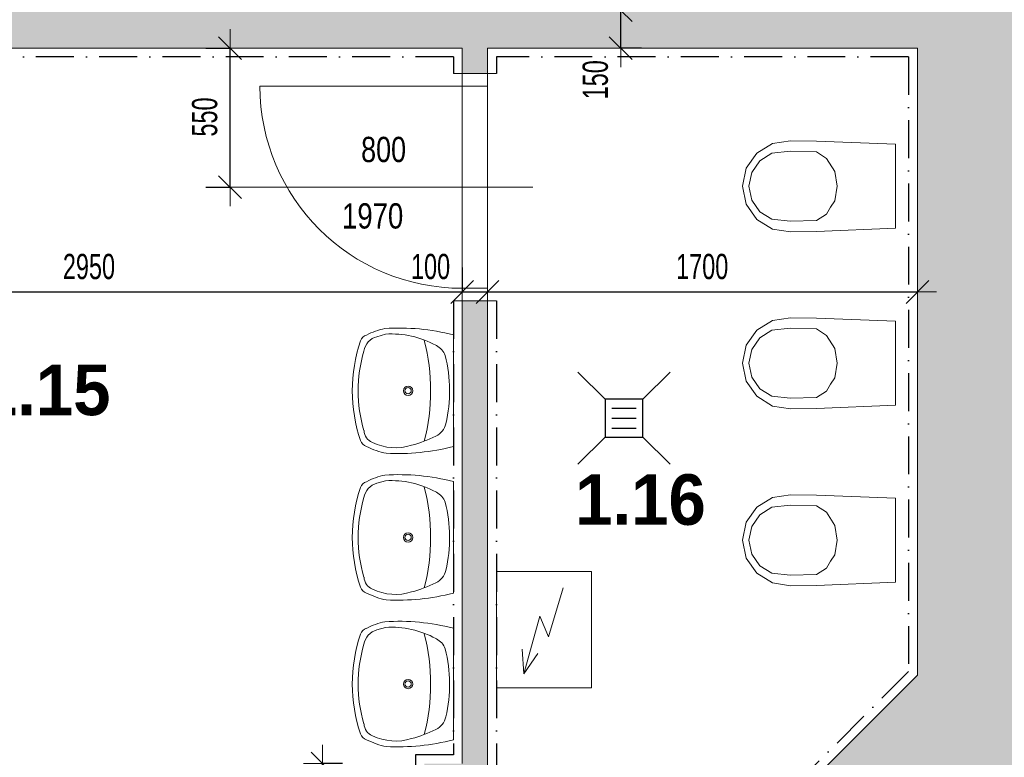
# Model space of a CAD drawing. Header units: millimetres. Extents: x -19372 to 59327, y -69634 to -42168.
# Tile 35 of 44: x 13627 to 17521, y -56972 to -54054. Entities that reach past the tile are written whole.
import ezdxf

# ---------------------------------------------------------------- set-up
doc = ezdxf.new("R2010")
doc.units = ezdxf.units.MM
doc.header["$PDMODE"] = 65
doc.linetypes.add('Cerchovana_1', pattern=[250, 150, -50, 0, -50])
for name, color, linetype, lineweight in [('XR$2$1.NP - STÁVAJÍCÍ_1', 7, 'Continuous', 25), ('XR$3$KOTY_1', 7, 'Continuous', 25), ('XR$7$1.NP - FILING_1', 7, 'Continuous', 25), ('XR$8$1.NP - NÁVRH_1', 7, 'Continuous', 25)]:
    doc.layers.add(name, color=color, linetype=linetype, lineweight=lineweight)
doc.styles.add('Arial Black', font='Arial Black')
doc.styles.add('ARIALNARROW', font='ARIALN.TTF')
doc.dimstyles.new('DIMSTYLE_3', dxfattribs={"dimtxt": 100, "dimasz": 150, "dimexe": 0, "dimexo": 0, "dimgap": 50, "dimtad": 2, "dimdec": 0, "dimrnd": 5, "dimdsep": 46, "dimtxsty": 'ARIALNARROW', "dimblk1": 'ALL_ML_STRICH', "dimblk2": 'ALL_ML_STRICH', "dimsah": 1, "dimcen": 0, "dimclrd": 6, "dimclre": 6, "dimclrt": 6, "dimadec": 0, "dimazin": 0, "dimtfac": 1, "dimtdec": 0, "dimtix": 1, "dimtmove": 2, "dimatfit": 3, "dimfxl": 0, "dimtzin": 0, "dimlwd": 0, "dimlwe": 13, "dimarcsym": 0})
doc.dimstyles.new('DIMSTYLE_5', dxfattribs={"dimtxt": 100, "dimasz": 150, "dimexe": 0, "dimexo": 0, "dimgap": 50, "dimtad": 2, "dimdec": 0, "dimrnd": 5, "dimdsep": 46, "dimtxsty": 'ARIALNARROW', "dimblk1": 'ALL_ML_STRICH', "dimblk2": 'ALL_ML_STRICH', "dimsah": 1, "dimcen": 0, "dimclrd": 6, "dimclre": 6, "dimclrt": 6, "dimadec": 0, "dimazin": 0, "dimtfac": 1, "dimtdec": 0, "dimtix": 1, "dimtmove": 2, "dimatfit": 3, "dimfxl": 0, "dimtvp": 1.2, "dimtzin": 0, "dimlwd": 0, "dimlwe": 13, "dimarcsym": 0})

# ---------------------------------------------------------------- blocks, each defined once
blk = doc.blocks.new('ALL_ML_STRICH')
at = {"color": 0, "linetype": 'ByBlock', "lineweight": -2}
for p, q in [((-0.3, -0.3), (0.3, 0.3)), ((0, -0.5), (0, 0.5)), ((-1, 0), (0.5, 0))]:
    blk.add_line(p, q, dxfattribs=at)
blk = doc.blocks.new('*D42')
at = {"layer": 'DEFPOINTS', "color": 6, "linetype": 'Continuous', "lineweight": 13}
for p in [(12427.2, -55131.1), (12427.2, -55131.1), (15377.2, -55134)]:
    blk.add_point(p, dxfattribs=at)
at = {"layer": 'XR$3$KOTY_1', "color": 6, "linetype": 'Continuous', "lineweight": -2}
for p, q in [((15377.2, -55034), (15377.2, -55131.1)), ((12427.2, -55131.1), (12427.2, -55131.1)), ((12427.2, -55131.1), (15377.2, -55131.1))]:
    blk.add_line(p, q, dxfattribs=at)
at = {"layer": 'XR$3$KOTY_1', "color": 6, "linetype": 'Continuous', "lineweight": 13, "xscale": 150, "yscale": 150, "zscale": 150, "rotation": 180}
blk.add_blockref('ALL_ML_STRICH', (12427.2, -55131.1), dxfattribs=at)
at = {"layer": 'XR$3$KOTY_1', "color": 6, "linetype": 'Continuous', "lineweight": 13, "xscale": 150, "yscale": 150, "zscale": 150}
blk.add_blockref('ALL_ML_STRICH', (15377.2, -55131.1), dxfattribs=at)
at = {"layer": 'XR$3$KOTY_1', "color": 6, "linetype": 'Continuous', "lineweight": 13, "insert": (13901.1, -55031.1), "char_height": 100, "width": 324.571, "attachment_point": 5, "style": 'ARIALNARROW'}
blk.add_mtext('\\W0.81;\\A1;{2950}', dxfattribs=at)
blk = doc.blocks.new('*D43')
at = {"layer": 'DEFPOINTS', "color": 6, "linetype": 'Continuous', "lineweight": 13}
for p in [(15377.2, -55131.1), (15377.2, -55134), (15477.2, -55131.1)]:
    blk.add_point(p, dxfattribs=at)
at = {"layer": 'XR$3$KOTY_1', "color": 6, "linetype": 'Continuous', "lineweight": -2}
for p, q in [((15377.2, -55034), (15377.2, -55131.1)), ((15377.2, -55131.1), (15477.2, -55131.1)), ((15477.2, -55131.1), (15477.2, -55131.1))]:
    blk.add_line(p, q, dxfattribs=at)
at = {"layer": 'XR$3$KOTY_1', "color": 6, "linetype": 'Continuous', "lineweight": 13, "xscale": 150, "yscale": 150, "zscale": 150, "rotation": 180}
blk.add_blockref('ALL_ML_STRICH', (15377.2, -55131.1), dxfattribs=at)
at = {"layer": 'XR$3$KOTY_1', "color": 6, "linetype": 'Continuous', "lineweight": 13, "xscale": 150, "yscale": 150, "zscale": 150}
blk.add_blockref('ALL_ML_STRICH', (15477.2, -55131.1), dxfattribs=at)
at = {"layer": 'XR$3$KOTY_1', "color": 6, "linetype": 'Continuous', "lineweight": 13, "insert": (15252, -55031.1), "char_height": 100, "width": 243.429, "attachment_point": 5, "style": 'ARIALNARROW'}
blk.add_mtext('\\W0.81;\\A1;{100}', dxfattribs=at)
blk = doc.blocks.new('*D44')
at = {"layer": 'DEFPOINTS', "color": 6, "linetype": 'Continuous', "lineweight": 13}
for p in [(15477.2, -55131.1), (15477.2, -55131.1), (17177.2, -55131.1)]:
    blk.add_point(p, dxfattribs=at)
at = {"layer": 'XR$3$KOTY_1', "color": 6, "linetype": 'Continuous', "lineweight": -2}
for p, q in [((15477.2, -55131.1), (15477.2, -55131.1)), ((15477.2, -55131.1), (17177.2, -55131.1)), ((17177.2, -55131.1), (17177.2, -55131.1))]:
    blk.add_line(p, q, dxfattribs=at)
at = {"layer": 'XR$3$KOTY_1', "color": 6, "linetype": 'Continuous', "lineweight": 13, "xscale": 150, "yscale": 150, "zscale": 150, "rotation": 180}
blk.add_blockref('ALL_ML_STRICH', (15477.2, -55131.1), dxfattribs=at)
at = {"layer": 'XR$3$KOTY_1', "color": 6, "linetype": 'Continuous', "lineweight": 13, "xscale": 150, "yscale": 150, "zscale": 150}
blk.add_blockref('ALL_ML_STRICH', (17177.2, -55131.1), dxfattribs=at)
at = {"layer": 'XR$3$KOTY_1', "color": 6, "linetype": 'Continuous', "lineweight": 13, "insert": (16326.1, -55031.1), "char_height": 100, "width": 324.571, "attachment_point": 5, "style": 'ARIALNARROW'}
blk.add_mtext('\\W0.81;\\A1;{1700}', dxfattribs=at)
blk = doc.blocks.new('*D49')
at = {"layer": 'DEFPOINTS', "color": 6, "linetype": 'Continuous', "lineweight": 13}
for p in [(16019.3, -53566.7), (16003.9, -54016.7), (16034.3, -54016.7)]:
    blk.add_point(p, dxfattribs=at)
at = {"layer": 'XR$3$KOTY_1', "color": 6, "linetype": 'Continuous', "lineweight": -2}
for p, q in [((15919.3, -53566.7), (16003.9, -53566.7)), ((16003.9, -54016.7), (16003.9, -53566.7)), ((15934.3, -54016.7), (16003.9, -54016.7))]:
    blk.add_line(p, q, dxfattribs=at)
at = {"layer": 'XR$3$KOTY_1', "color": 6, "linetype": 'Continuous', "lineweight": 13, "xscale": 150, "yscale": 150, "zscale": 150}
for p, rotation in [((16003.9, -53566.7), 90), ((16003.9, -54016.7), 270)]:
    blk.add_blockref('ALL_ML_STRICH', p, dxfattribs=dict(at, rotation=rotation))
at = {"layer": 'XR$3$KOTY_1', "color": 6, "linetype": 'Continuous', "lineweight": 13, "insert": (15903.9, -53789.1), "char_height": 100, "width": 243.429, "attachment_point": 5, "rotation": 90, "style": 'ARIALNARROW'}
blk.add_mtext('\\W0.81;\\A1;{450}', dxfattribs=at)
blk = doc.blocks.new('*D50')
at = {"layer": 'DEFPOINTS', "color": 6, "linetype": 'Continuous', "lineweight": 13}
for p in [(16034.3, -54016.7), (15986.1, -54166.7), (16003.9, -54166.7)]:
    blk.add_point(p, dxfattribs=at)
at = {"layer": 'XR$3$KOTY_1', "color": 6, "linetype": 'Continuous', "lineweight": -2}
for p, q in [((15934.3, -54016.7), (16003.9, -54016.7)), ((16003.9, -54166.7), (16003.9, -54016.7)), ((16086.1, -54166.7), (16003.9, -54166.7))]:
    blk.add_line(p, q, dxfattribs=at)
at = {"layer": 'XR$3$KOTY_1', "color": 6, "linetype": 'Continuous', "lineweight": 13, "xscale": 150, "yscale": 150, "zscale": 150}
for p, rotation in [((16003.9, -54016.7), 90), ((16003.9, -54166.7), 270)]:
    blk.add_blockref('ALL_ML_STRICH', p, dxfattribs=dict(at, rotation=rotation))
at = {"layer": 'XR$3$KOTY_1', "color": 6, "linetype": 'Continuous', "lineweight": 13, "insert": (15903.9, -54291.8), "char_height": 100, "width": 243.429, "attachment_point": 5, "rotation": 90, "style": 'ARIALNARROW'}
blk.add_mtext('\\W0.81;\\A1;{150}', dxfattribs=at)
blk = doc.blocks.new('*D51')
at = {"layer": 'DEFPOINTS', "color": 6, "linetype": 'Continuous', "lineweight": 13}
for p in [(14463.5, -54166.7), (14459, -54716.7), (14463.5, -54716.7)]:
    blk.add_point(p, dxfattribs=at)
at = {"layer": 'XR$3$KOTY_1', "color": 6, "linetype": 'Continuous', "lineweight": -2}
for p, q in [((14363.5, -54166.7), (14459, -54166.7)), ((14459, -54716.7), (14459, -54166.7)), ((14363.5, -54716.7), (14459, -54716.7))]:
    blk.add_line(p, q, dxfattribs=at)
at = {"layer": 'XR$3$KOTY_1', "color": 6, "linetype": 'Continuous', "lineweight": 13, "xscale": 150, "yscale": 150, "zscale": 150}
for p, rotation in [((14459, -54166.7), 90), ((14459, -54716.7), 270)]:
    blk.add_blockref('ALL_ML_STRICH', p, dxfattribs=dict(at, rotation=rotation))
at = {"layer": 'XR$3$KOTY_1', "color": 6, "linetype": 'Continuous', "lineweight": 13, "insert": (14359, -54439.1), "char_height": 100, "width": 243.429, "attachment_point": 5, "rotation": 90, "style": 'ARIALNARROW'}
blk.add_mtext('\\W0.81;\\A1;{550}', dxfattribs=at)
blk = doc.blocks.new('*D182')
at = {"layer": 'DEFPOINTS', "color": 6, "linetype": 'Continuous', "lineweight": 13}
for p in [(15227.2, -56996.7), (14825, -57146.7), (15195.2, -57146.7)]:
    blk.add_point(p, dxfattribs=at)
at = {"layer": 'XR$3$KOTY_1', "color": 6, "linetype": 'Continuous', "lineweight": -2}
for p, q in [((14903.6, -56996.7), (14825, -56996.7)), ((14825, -57146.7), (14825, -56996.7)), ((14871.6, -57146.7), (14825, -57146.7))]:
    blk.add_line(p, q, dxfattribs=at)
at = {"layer": 'XR$3$KOTY_1', "color": 6, "linetype": 'Continuous', "lineweight": 13, "xscale": 150, "yscale": 150, "zscale": 150}
for p, rotation in [((14825, -56996.7), 90), ((14825, -57146.7), 270)]:
    blk.add_blockref('ALL_ML_STRICH', p, dxfattribs=dict(at, rotation=rotation))
at = {"layer": 'XR$3$KOTY_1', "color": 6, "linetype": 'Continuous', "lineweight": 13, "insert": (14725, -57271.8), "char_height": 100, "width": 243.429, "attachment_point": 5, "rotation": 90, "style": 'ARIALNARROW'}
blk.add_mtext('\\W0.81;\\A1;{150}', dxfattribs=at)

msp = doc.modelspace()

# ---------------------------------------------------------------- hatches: boundary and pattern name
at = {"layer": 'XR$7$1.NP - FILING_1', "linetype": 'Continuous', "lineweight": 13}
for points in [[(23157.2, -57146.7), (17627.2, -57146.7), (17627.2, -53466.7), (17177.2, -53466.7), (17177.2, -53566.7), (16277.2, -53566.7), (16277.2, -54016.7), (14477.2, -54016.7), (14477.2, -53566.7), (13477.2, -53566.7), (13477.2, -54166.7), (15377.2, -54166.7), (15377.2, -54266.7), (15477.2, -54266.7), (15477.2, -54166.7), (17177.2, -54166.7), (17177.2, -56646.7), (16677.2, -57146.7), (16677.2, -57596.7), (23607.2, -57596.7), (23607.2, -57021.7), (23157.2, -57021.7)], [(15377.2, -56996.7), (15227.2, -56996.7), (15227.2, -57596.7), (15677.2, -57596.7), (15677.2, -57146.7), (15477.2, -57146.7), (15477.2, -55166.7), (15377.2, -55166.7)]]:
    msp.add_hatch(color=254, dxfattribs=at).paths.add_polyline_path(points)

# ---------------------------------------------------------------- linework, layer by layer
at = {"layer": 'XR$2$1.NP - STÁVAJÍCÍ_1', "color": 8, "linetype": 'Continuous', "lineweight": 18}
for p, q in [((15377.2, -54166.7), (13477.2, -54166.7)), ((15377.2, -54166.7), (15377.2, -54266.7)), ((17177.2, -54166.7), (15477.2, -54166.7)), ((15477.2, -54166.7), (15477.2, -54266.7)), ((17177.2, -54166.7), (17177.2, -56646.7)), ((15477.2, -54266.7), (15377.2, -54266.7)), ((15477.2, -55166.7), (15377.2, -55166.7)), ((15377.2, -55166.7), (15377.2, -56996.7)), ((15477.2, -55166.7), (15477.2, -57146.7)), ((17177.2, -56646.7), (16677.2, -57146.7))]:
    msp.add_line(p, q, dxfattribs=at)
at = {"layer": 'XR$2$1.NP - STÁVAJÍCÍ_1', "color": 8, "linetype": 'Cerchovana_1', "lineweight": 25}
for p, q in [((15342.2, -54201.7), (13477.2, -54201.7)), ((15342.2, -54201.7), (15342.2, -54266.7)), ((15512.2, -54201.7), (15512.2, -54266.7)), ((17142.2, -54201.7), (15512.2, -54201.7)), ((17142.2, -54201.7), (17142.2, -56632.2)), ((15342.2, -55166.7), (15342.2, -56961.7)), ((15512.2, -55166.7), (15512.2, -57111.7)), ((17142.2, -56632.2), (16642.2, -57132.2)), ((15192.2, -56961.7), (15192.2, -57261.7)), ((15342.2, -56961.7), (15192.2, -56961.7))]:
    msp.add_line(p, q, dxfattribs=at)
at = {"layer": 'XR$2$1.NP - STÁVAJÍCÍ_1', "color": 8, "linetype": 'Continuous', "lineweight": 13}
for p, q in [((15377.2, -54266.7), (15342.2, -54266.7)), ((15377.2, -55166.7), (15377.2, -54266.7)), ((15477.2, -55166.7), (15477.2, -54266.7)), ((15477.2, -54266.7), (15512.2, -54266.7)), ((15377.2, -54316.7), (14577.2, -54316.7)), ((15477.2, -54316.7), (15377.2, -54316.7)), ((15656.1, -54716.7), (14375.2, -54716.7)), ((15477.2, -55116.7), (15377.2, -55116.7)), ((15377.2, -55166.7), (15342.2, -55166.7)), ((15477.2, -55166.7), (15512.2, -55166.7))]:
    msp.add_line(p, q, dxfattribs=at)
at = {"layer": 'XR$2$1.NP - STÁVAJÍCÍ_1', "color": 252, "linetype": 'Continuous', "lineweight": 13}
for p, q in [((16541.7, -54582), (16603.6, -54543.7)), ((16603.6, -54543.7), (16675.6, -54533)), ((16675.6, -54533), (16778.3, -54534.2)), ((16778.3, -54534.2), (17090.3, -54546.5)), ((17090.3, -54546.5), (17090.3, -54879.4)), ((16500, -54641.7), (16541.7, -54582)), ((16554, -54612.1), (16601.7, -54582.6)), ((16601.7, -54582.6), (16674.6, -54574.4)), ((16674.6, -54574.4), (16777.6, -54577)), ((16777.6, -54577), (16818.2, -54602.7)), ((16521.9, -54658.1), (16554, -54612.1)), ((16818.2, -54602.7), (16850.3, -54654.7)), ((16485.3, -54713), (16500, -54641.7)), ((16510.6, -54713), (16521.9, -54658.1)), ((16850.3, -54654.7), (16859.9, -54713)), ((16500, -54784.3), (16485.3, -54713)), ((16521.9, -54767.9), (16510.6, -54713)), ((16859.9, -54713), (16850.3, -54771.3)), ((16541.7, -54843.9), (16500, -54784.3)), ((16554, -54813.8), (16521.9, -54767.9)), ((16850.3, -54771.3), (16833.4, -54795.5)), ((16601.7, -54843.3), (16554, -54813.8)), ((16818.2, -54823.2), (16777.6, -54848.9)), ((16833.4, -54795.5), (16818.2, -54823.2)), ((16603.6, -54882.2), (16541.7, -54843.9)), ((16674.6, -54851.6), (16601.7, -54843.3)), ((16777.6, -54848.9), (16674.6, -54851.6)), ((16675.6, -54893), (16603.6, -54882.2)), ((16778.3, -54891.7), (16675.6, -54893)), ((17090.3, -54879.4), (16778.3, -54891.7)), ((16541.7, -55282), (16603.6, -55243.7)), ((16603.6, -55243.7), (16675.6, -55233)), ((16675.6, -55233), (16778.3, -55234.2)), ((16778.3, -55234.2), (17090.3, -55246.5)), ((17090.3, -55246.5), (17090.3, -55579.4)), ((16500, -55341.7), (16541.7, -55282)), ((16554, -55312.1), (16601.7, -55282.6)), ((16601.7, -55282.6), (16674.6, -55274.4)), ((16674.6, -55274.4), (16777.6, -55277)), ((16777.6, -55277), (16818.2, -55302.7)), ((15074.4, -55297.8), (15039.8, -55308)), ((15342.2, -55742.7), (15342.2, -55300.9)), ((16521.9, -55358.1), (16554, -55312.1)), ((16818.2, -55302.7), (16850.3, -55354.7)), ((15275, -55343.1), (15273, -55342)), ((16485.3, -55413), (16500, -55341.7)), ((16510.6, -55413), (16521.9, -55358.1)), ((16850.3, -55354.7), (16859.9, -55413)), ((16500, -55484.3), (16485.3, -55413)), ((16521.9, -55467.9), (16510.6, -55413)), ((16859.9, -55413), (16850.3, -55471.3)), ((16541.7, -55543.9), (16500, -55484.3)), ((16554, -55513.8), (16521.9, -55467.9)), ((16850.3, -55471.3), (16833.4, -55495.5)), ((16601.7, -55543.3), (16554, -55513.8)), ((16818.2, -55523.2), (16777.6, -55548.9)), ((16833.4, -55495.5), (16818.2, -55523.2)), ((16603.6, -55582.2), (16541.7, -55543.9)), ((16674.6, -55551.6), (16601.7, -55543.3)), ((16777.6, -55548.9), (16674.6, -55551.6)), ((16675.6, -55593), (16603.6, -55582.2)), ((16778.3, -55591.7), (16675.6, -55593)), ((17090.3, -55579.4), (16778.3, -55591.7)), ((15074.4, -55877.8), (15039.8, -55888)), ((15342.2, -56322.7), (15342.2, -55880.9)), ((15275, -55923.1), (15273, -55922)), ((16541.7, -55982), (16603.6, -55943.7)), ((16603.6, -55943.7), (16675.6, -55933)), ((16675.6, -55933), (16778.3, -55934.2)), ((16778.3, -55934.2), (17090.3, -55946.5)), ((17090.3, -55946.5), (17090.3, -56279.4)), ((16500, -56041.7), (16541.7, -55982)), ((16554, -56012.1), (16601.7, -55982.6)), ((16601.7, -55982.6), (16674.6, -55974.4)), ((16674.6, -55974.4), (16777.6, -55977)), ((16777.6, -55977), (16818.2, -56002.7)), ((16521.9, -56058.1), (16554, -56012.1)), ((16818.2, -56002.7), (16850.3, -56054.7)), ((16485.3, -56113), (16500, -56041.7)), ((16510.6, -56113), (16521.9, -56058.1)), ((16850.3, -56054.7), (16859.9, -56113)), ((16500, -56184.3), (16485.3, -56113)), ((16521.9, -56167.9), (16510.6, -56113)), ((16859.9, -56113), (16850.3, -56171.3)), ((16541.7, -56243.9), (16500, -56184.3)), ((16554, -56213.8), (16521.9, -56167.9)), ((16850.3, -56171.3), (16833.4, -56195.5)), ((16601.7, -56243.3), (16554, -56213.8)), ((16818.2, -56223.2), (16777.6, -56248.9)), ((16833.4, -56195.5), (16818.2, -56223.2)), ((16603.6, -56282.2), (16541.7, -56243.9)), ((16674.6, -56251.6), (16601.7, -56243.3)), ((16777.6, -56248.9), (16674.6, -56251.6)), ((15776.9, -56301.8), (15717.9, -56495.6)), ((16675.6, -56293), (16603.6, -56282.2)), ((16778.3, -56291.7), (16675.6, -56293)), ((17090.3, -56279.4), (16778.3, -56291.7)), ((15683.9, -56413.6), (15620.5, -56640.9)), ((15717.9, -56495.6), (15683.9, -56413.6)), ((15074.4, -56457.8), (15039.8, -56468)), ((15342.2, -56902.7), (15342.2, -56460.9)), ((15275, -56503.1), (15273, -56502)), ((15620.5, -56640.9), (15613.9, -56543.4)), ((15620.5, -56640.9), (15676.6, -56561))]:
    msp.add_line(p, q, dxfattribs=at)
at = {"layer": 'XR$2$1.NP - STÁVAJÍCÍ_1', "color": 8, "linetype": 'Continuous', "lineweight": 25}
for p, q in [((15941.9, -55555.1), (15834.7, -55447.9)), ((16091.9, -55555.1), (16199.2, -55447.9)), ((15968.9, -55590.1), (16064.9, -55590.1)), ((15968.9, -55630.1), (16064.9, -55630.1)), ((15968.9, -55670.1), (16064.9, -55670.1)), ((15834.7, -55812.4), (15941.9, -55705.1)), ((16199.2, -55812.4), (16091.9, -55705.1))]:
    msp.add_line(p, q, dxfattribs=at)
msp.add_lwpolyline([(15941.9, -55705.1), (16091.9, -55705.1), (16091.9, -55555.1), (15941.9, -55555.1), (15941.9, -55705.1)], close=True, dxfattribs=at)
at = {"layer": 'XR$2$1.NP - STÁVAJÍCÍ_1', "color": 252, "linetype": 'Continuous', "lineweight": 13}
msp.add_lwpolyline([(15888.6, -56696.4), (15512.2, -56696.4), (15512.2, -56236.9), (15888.6, -56236.9), (15888.6, -56696.4)], close=True, dxfattribs=at)
for centre, radius in [((15163.1, -55521.8), 18.4), ((15163.1, -55521.8), 12.5), ((15163.1, -56101.8), 18.4), ((15163.1, -56101.8), 12.5), ((15163.1, -56681.8), 18.4), ((15163.1, -56681.8), 12.5)]:
    msp.add_circle(centre, radius, dxfattribs=at)
at = {"layer": 'XR$2$1.NP - STÁVAJÍCÍ_1', "color": 8, "linetype": 'Continuous', "lineweight": 13}
msp.add_arc((15377.2, -54316.7), 800, 180, 270, dxfattribs=at)
at = {"layer": 'XR$2$1.NP - STÁVAJÍCÍ_1', "color": 252, "linetype": 'Continuous', "lineweight": 13}
for centre, radius, start, end in [((15130.8, -55552.7), 283.6, 102.1232, 117.6907), ((15125.4, -56151.8), 878.1, 75.7096, 93.5342), ((15555.2, -55521.8), 612.6, 161.2341, 198.7659), ((15009.3, -55336), 36, 106.6239, 161.6809), ((15055.6, -55373.6), 67.5, 103.6105, 172.4073), ((15095.7, -55669.8), 372.7, 61.5929, 93.2847), ((14446, -55522.3), 806.2, 345.713, 14.287), ((15501.2, -55522), 536.1, 162.9374, 197.0626), ((15242, -55407.2), 72.1, 19.994, 62.8178), ((14744.6, -55523.3), 582.4, 347.2183, 13.985), ((15043, -55676.5), 54.3, 182.9143, 247.07), ((15240.8, -55635.2), 73.8, 295.8836, 346.6634), ((15009.4, -55707.5), 36, 198.3423, 253.3538), ((15037.2, -55217.1), 538.8, 285.0131, 295.9551), ((15130.9, -55490.9), 283.6, 242.3097, 259.0023), ((15113.2, -55536), 211.3, 244.3771, 287.5124), ((15119.2, -54855.7), 914.6, 267.3422, 284.1121), ((15130.8, -56132.7), 283.6, 102.1232, 117.6907), ((15125.4, -56731.8), 878.1, 75.7096, 93.5342), ((15555.2, -56101.8), 612.6, 161.2341, 198.7659), ((15009.3, -55916), 36, 106.6239, 161.6809), ((15055.6, -55953.6), 67.5, 103.6105, 172.4073), ((15095.7, -56249.8), 372.7, 61.5929, 93.2847), ((14446, -56102.3), 806.2, 345.713, 14.287), ((15501.2, -56102), 536.1, 162.9374, 197.0626), ((15242, -55987.2), 72.1, 19.994, 62.8178), ((14744.6, -56103.3), 582.4, 347.2183, 13.985), ((15043, -56256.5), 54.3, 182.9143, 247.07), ((15240.8, -56215.2), 73.8, 295.8836, 346.6634), ((15009.4, -56287.5), 36, 198.3423, 253.3538), ((15037.2, -55797.1), 538.8, 285.0131, 295.9551), ((15130.9, -56070.9), 283.6, 242.3097, 259.0023), ((15113.2, -56116), 211.3, 244.3771, 287.5124), ((15119.2, -55435.7), 914.6, 267.3422, 284.1121), ((15130.8, -56712.7), 283.6, 102.1232, 117.6907), ((15125.4, -57311.8), 878.1, 75.7096, 93.5342), ((15095.7, -56829.8), 372.7, 61.5929, 93.2847), ((15555.2, -56681.8), 612.6, 161.2341, 198.7659), ((15009.3, -56496), 36, 106.6239, 161.6809), ((15055.6, -56533.6), 67.5, 103.6105, 172.4073), ((14446, -56682.3), 806.2, 345.713, 14.287), ((15501.2, -56682), 536.1, 162.9374, 197.0626), ((15242, -56567.2), 72.1, 19.994, 62.8178), ((14744.6, -56683.3), 582.4, 347.2183, 13.985), ((15043, -56836.5), 54.3, 182.9143, 247.07), ((15240.8, -56795.2), 73.8, 295.8836, 346.6634), ((15009.4, -56867.5), 36, 198.3423, 253.3538), ((15113.2, -56696), 211.3, 244.3771, 287.5124), ((15037.2, -56377.1), 538.8, 285.0131, 295.9551), ((15130.9, -56650.9), 283.6, 242.3097, 259.0023), ((15119.2, -56015.7), 914.6, 267.3422, 284.1121)]:
    msp.add_arc(centre, radius, start, end, dxfattribs=at)

# ---------------------------------------------------------------- texts
at = {"layer": 'XR$2$1.NP - STÁVAJÍCÍ_1', "color": 8, "linetype": 'Continuous', "lineweight": 18, "char_height": 100, "attachment_point": 5, "style": 'ARIALNARROW'}
for s, insert, width in [('\\W0.93;800', (15066.2, -54568.2), 225.547), ('\\W0.95;1970', (15023, -54830.9), 295.658)]:
    msp.add_mtext(s, dxfattribs=dict(at, insert=insert, width=width))
at = {"layer": 'XR$8$1.NP - NÁVRH_1', "color": 7, "linetype": 'Continuous', "lineweight": 35, "char_height": 200, "width": 627.778, "attachment_point": 1, "style": 'Arial Black'}
for s, insert in [('\\W0.83;1.15', (13469.7, -55418.6)), ('\\W0.83;1.16', (15823.9, -55852.1))]:
    msp.add_mtext(s, dxfattribs=dict(at, insert=insert))

# ---------------------------------------------------------------- dimensions: what is measured, and where the dimension line sits
at = {"layer": 'XR$3$KOTY_1', "color": 6, "linetype": 'Continuous', "lineweight": 13}
for base, p1, p2, dimstyle, picture, middle in [((16003.9, -53566.7), (15934.3, -54016.7), (15919.3, -53566.7), 'DIMSTYLE_3', '*D49', (15903.9, -53789.1)), ((16003.9, -54016.7), (16086.1, -54166.7), (15934.3, -54016.7), 'DIMSTYLE_5', '*D50', (15903.9, -54291.8)), ((14459, -54166.7), (14363.5, -54716.7), (14363.5, -54166.7), 'DIMSTYLE_3', '*D51', (14359, -54439.1)), ((14825, -56996.7), (14871.6, -57146.7), (14903.6, -56996.7), 'DIMSTYLE_5', '*D182', (14725, -57271.8))]:
    dim = msp.add_linear_dim(base=base, p1=p1, p2=p2, angle=90, dimstyle=dimstyle, override={"dimpost": '<>', "dimclrd": 6, "dimclre": 6, "dimclrt": 6, "dimlwd": 0, "dimlwe": 13}, dxfattribs=at)
    dim.commit()
    dim.dimension.update_dxf_attribs({"geometry": picture, "text_midpoint": middle, "dimtype": 160})
for base, p1, p2, dimstyle, picture, middle in [((15377.2, -55131.1), (12427.2, -55131.1), (15377.2, -55034), 'DIMSTYLE_3', '*D42', (13901.1, -55031.1)), ((15477.2, -55131.1), (15377.2, -55034), (15477.2, -55131.1), 'DIMSTYLE_5', '*D43', (15252, -55031.1)), ((17177.2, -55131.1), (15477.2, -55131.1), (17177.2, -55131.1), 'DIMSTYLE_3', '*D44', (16326.1, -55031.1))]:
    dim = msp.add_linear_dim(base=base, p1=p1, p2=p2, dimstyle=dimstyle, override={"dimpost": '<>', "dimclrd": 6, "dimclre": 6, "dimclrt": 6, "dimlwd": 0, "dimlwe": 13}, dxfattribs=at)
    dim.commit()
    dim.dimension.update_dxf_attribs({"geometry": picture, "text_midpoint": middle, "dimtype": 160})

doc.saveas('drawing.dxf')
